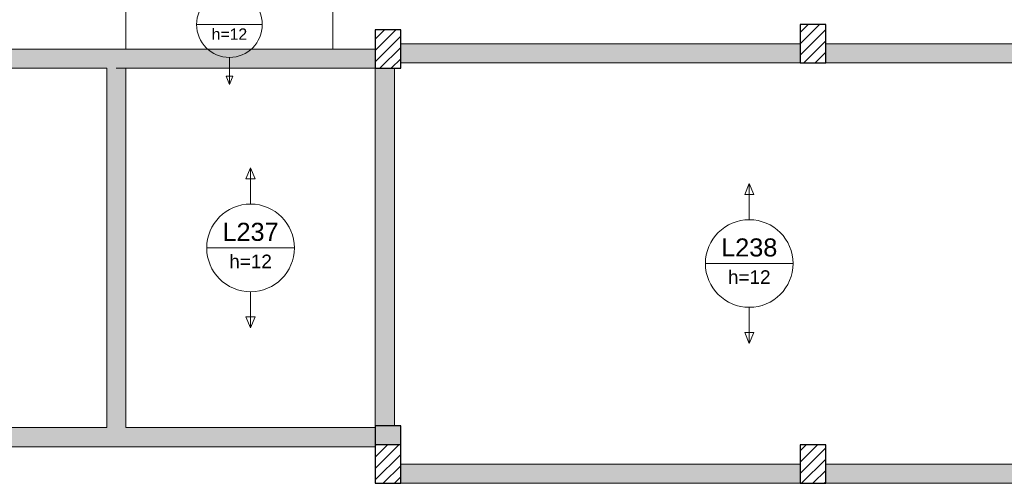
# Model space of a CAD drawing. Header units: millimetres. Extents: x 0 to 84.1, y 0 to 59.4.
# Tile 3 of 8: x 10.4 to 25.8, y 14.8 to 22.1. Entities that reach past the tile are written whole.
import ezdxf

# ---------------------------------------------------------------- set-up
doc = ezdxf.new("R2010")
doc.units = ezdxf.units.MM
doc.header["$MEASUREMENT"] = 0
doc.linetypes.add('NULL', pattern=[0])
for name, color, linetype, lineweight in [('DT-Hachura pilar em laje', 252, 'Continuous', 5), ('DT-Hachura viga em laje', 254, 'Continuous', 5), ('DT-Textos', 7, 'Continuous', 5), ('FO-Hachura pilar que morre', 106, 'Continuous', 5), ('FO-Hachura pilar que passa', 19, 'Continuous', 5), ('FO-Pilares', 4, 'Continuous', 30), ('FO-Vigas', 1, 'Continuous', 20)]:
    doc.layers.add(name, color=color, linetype=linetype, lineweight=lineweight)
doc.styles.add('Arial', font='txt')

msp = doc.modelspace()

# ---------------------------------------------------------------- hatches: boundary and pattern name
at = {"layer": 'DT-Hachura pilar em laje', "linetype": 'Continuous'}
h = msp.add_hatch(dxfattribs=at)
h.set_pattern_fill('ANSI31', color=252, style=0)
h.paths.add_polyline_path([(15.945, 21.323), (16.145, 21.323), (16.345, 21.323), (16.345, 21.623), (16.345, 21.923), (16.145, 21.923), (15.945, 21.923), (15.945, 21.623)])
h = msp.add_hatch(dxfattribs=at)
h.set_pattern_fill('ANSI31', color=252, style=0)
h.paths.add_polyline_path([(22.587, 21.406), (22.787, 21.406), (22.987, 21.406), (22.987, 21.706), (22.987, 22.006), (22.787, 22.006), (22.587, 22.006), (22.587, 21.706)])
h = msp.add_hatch(dxfattribs=at)
h.set_pattern_fill('ANSI31', color=252, style=0)
h.paths.add_polyline_path([(22.587, 14.832), (22.787, 14.832), (22.987, 14.832), (22.987, 15.132), (22.987, 15.432), (22.787, 15.432), (22.587, 15.432), (22.587, 15.132)])
at = {"layer": 'DT-Hachura viga em laje', "linetype": 'Continuous'}
for points in [[(21.816, 21.707), (21.816, 21.707), (16.346, 21.707), (16.346, 21.407), (21.816, 21.407), (21.816, 21.707)], [(22.587, 21.707), (22.587, 21.707), (21.816, 21.707), (21.816, 21.407), (22.587, 21.407), (22.587, 21.707)], [(27.489, 21.557), (27.489, 21.557), (27.489, 21.707), (22.987, 21.707), (22.987, 21.407), (27.34, 21.407), (27.489, 21.557)], [(11.899, 21.473), (11.899, 21.473), (11.899, 21.623), (3.802, 21.623), (3.652, 21.473), (3.802, 21.324), (11.749, 21.324), (11.899, 21.473)], [(12.049, 21.623), (12.049, 21.623), (11.899, 21.623), (11.899, 21.323), (12.049, 21.323), (12.049, 21.623)], [(15.286, 21.623), (15.286, 21.623), (12.049, 21.623), (12.049, 21.323), (15.286, 21.323), (15.286, 21.623)], [(15.946, 21.623), (15.946, 21.623), (15.286, 21.623), (15.286, 21.323), (15.946, 21.323), (15.946, 21.623)], [(12.049, 15.704), (12.049, 15.704), (12.049, 21.323), (11.899, 21.473), (11.749, 21.324), (11.749, 15.704), (11.899, 15.554), (12.049, 15.704)], [(16.245, 21.323), (16.245, 21.323), (15.946, 21.323), (15.946, 15.732), (16.245, 15.732), (16.245, 21.323)], [(11.899, 15.554), (11.899, 15.554), (11.749, 15.704), (4.406, 15.704), (4.406, 15.404), (11.899, 15.404), (11.899, 15.554)], [(15.946, 15.704), (15.946, 15.704), (12.049, 15.704), (11.899, 15.554), (11.899, 15.404), (15.946, 15.404), (15.946, 15.704)], [(22.587, 15.132), (22.587, 15.132), (16.346, 15.132), (16.346, 14.832), (22.587, 14.832), (22.587, 15.132)], [(27.34, 15.132), (27.34, 15.132), (22.987, 15.132), (22.987, 14.832), (27.639, 14.832), (27.34, 15.132)]]:
    msp.add_hatch(color=254, dxfattribs=at).paths.add_polyline_path(points)
at = {"layer": 'FO-Hachura pilar que morre', "linetype": 'Continuous'}
msp.add_hatch(color=106, dxfattribs=at).paths.add_polyline_path([(16.345, 15.732), (15.946, 15.732), (15.946, 15.432), (16.345, 15.432), (16.345, 15.732)])
at = {"layer": 'FO-Hachura pilar que passa', "linetype": 'Continuous'}
h = msp.add_hatch(dxfattribs=at)
h.set_pattern_fill('ANSI31', color=19, style=0)
h.paths.add_polyline_path([(16.345, 15.432), (15.946, 15.432), (15.946, 14.832), (16.345, 14.832), (16.345, 15.432)])

# ---------------------------------------------------------------- linework, layer by layer
at = {"layer": 'DT-Textos'}
for p, q in [((13.153, 22.006), (14.181, 22.006)), ((13.72, 21.196), (13.614, 21.196)), ((13.614, 21.196), (13.667, 21.068)), ((13.667, 21.068), (13.72, 21.196)), ((13.997, 19.764), (13.926, 19.594)), ((14.068, 19.594), (13.997, 19.764)), ((13.926, 19.594), (14.068, 19.594)), ((21.792, 19.519), (21.722, 19.35)), ((21.863, 19.35), (21.792, 19.519)), ((21.722, 19.35), (21.863, 19.35)), ((13.312, 18.513), (14.682, 18.513)), ((21.107, 18.269), (22.478, 18.269)), ((14.068, 17.433), (13.926, 17.433)), ((13.926, 17.433), (13.997, 17.263)), ((13.997, 17.263), (14.068, 17.433)), ((21.863, 17.188), (21.722, 17.188)), ((21.722, 17.188), (21.792, 17.019)), ((21.792, 17.019), (21.863, 17.188))]:
    msp.add_line(p, q, dxfattribs=at)
for points in [[(13.667, 21.492), (13.667, 21.068)], [(13.997, 19.199), (13.997, 19.764)], [(21.792, 18.954), (21.792, 19.519)], [(13.997, 17.828), (13.997, 17.263)], [(21.792, 17.584), (21.792, 17.019)]]:
    msp.add_lwpolyline(points, dxfattribs=at)
for centre, radius in [((13.667, 22.006), 0.514), ((13.997, 18.513), 0.685), ((21.792, 18.269), 0.685)]:
    msp.add_circle(centre, radius, dxfattribs=at)
at = {"layer": 'FO-Pilares'}
msp.add_line((16.345, 15.432), (15.945, 15.432), dxfattribs=at)
for points in [[(15.945, 21.323), (16.145, 21.323), (16.345, 21.323), (16.345, 21.623), (16.345, 21.923), (16.145, 21.923), (15.945, 21.923), (15.945, 21.623), (15.945, 21.323)], [(22.587, 21.406), (22.787, 21.406), (22.987, 21.406), (22.987, 21.706), (22.987, 22.006), (22.787, 22.006), (22.587, 22.006), (22.587, 21.706), (22.587, 21.406)], [(15.946, 15.732), (15.946, 14.832), (16.345, 14.832), (16.345, 15.732), (15.946, 15.732)], [(22.587, 14.832), (22.787, 14.832), (22.987, 14.832), (22.987, 15.132), (22.987, 15.432), (22.787, 15.432), (22.587, 15.432), (22.587, 15.132), (22.587, 14.832)]]:
    msp.add_lwpolyline(points, close=True, dxfattribs=at)
at = {"layer": 'FO-Vigas'}
for p, q in [((12.049, 21.623), (12.049, 22.39)), ((15.285, 21.623), (15.285, 22.39)), ((16.345, 21.706), (21.815, 21.706)), ((21.815, 21.706), (22.587, 21.706)), ((22.987, 21.706), (27.489, 21.706)), ((3.802, 21.623), (11.899, 21.623)), ((11.899, 21.623), (12.049, 21.623)), ((12.049, 21.623), (15.285, 21.623)), ((15.285, 21.623), (15.945, 21.623)), ((16.345, 21.406), (21.815, 21.406)), ((21.815, 21.406), (22.587, 21.406)), ((22.987, 21.406), (27.339, 21.406)), ((3.802, 21.323), (11.749, 21.323)), ((11.749, 15.704), (11.749, 21.323)), ((11.899, 21.323), (12.049, 21.323)), ((12.049, 15.704), (12.049, 21.323)), ((12.049, 21.323), (15.285, 21.323)), ((15.285, 21.323), (15.945, 21.323)), ((15.945, 15.732), (15.945, 21.323)), ((16.245, 15.732), (16.245, 21.323)), ((4.406, 15.704), (11.749, 15.704)), ((12.049, 15.704), (15.946, 15.704)), ((4.406, 15.404), (11.899, 15.404)), ((11.899, 15.404), (15.945, 15.404)), ((16.345, 15.132), (22.587, 15.132)), ((22.987, 15.132), (27.339, 15.132)), ((16.345, 14.832), (22.587, 14.832)), ((22.987, 14.832), (27.639, 14.832))]:
    msp.add_line(p, q, dxfattribs=at)

# ---------------------------------------------------------------- texts
at = {"layer": 'DT-Textos', "linetype": 'NULL', "attachment_point": 8, "line_spacing_factor": 0.798, "style": 'Arial'}
for s, insert, char_height, width in [('h=12', (13.667, 21.768), 0.1765, 1.12622), ('L237', (13.997, 18.619), 0.2824, 1.7352), ('L238', (21.792, 18.375), 0.2824, 1.7352), ('h=12', (13.997, 18.196), 0.2118, 1.30642), ('h=12', (21.792, 17.951), 0.2118, 1.30642)]:
    msp.add_mtext(s, dxfattribs=dict(at, insert=insert, char_height=char_height, width=width))

doc.saveas('drawing.dxf')
